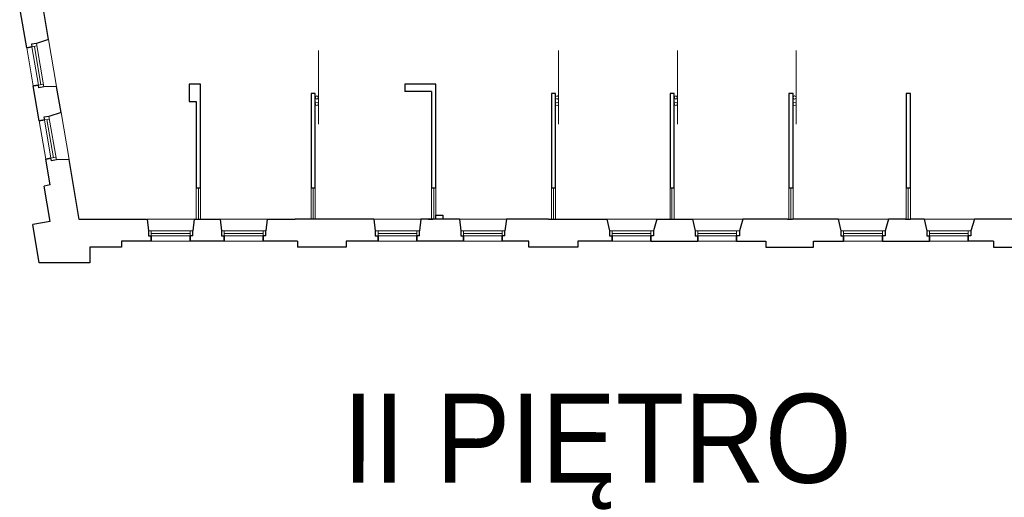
# Model space of a CAD drawing. Header units: millimetres. Extents: x 6904000 to 7075021, y 297772 to 407623.
# Tile 57 of 91: x 7028115 to 7029537, y 324154 to 324844. Entities that reach past the tile are written whole.
import ezdxf

# ---------------------------------------------------------------- set-up
doc = ezdxf.new("R2010")
doc.units = ezdxf.units.MM
for name, color, linetype, lineweight in [('MCS - 2 piętro - koncepcja (2026.04.17)_do wysłania$0$Opis', 8, 'Continuous', 9), ('MCS - 2 piętro - koncepcja (2026.04.17)_do wysłania$0$Przekrojowa', 8, 'Continuous', 25), ('MCS - 2 piętro - koncepcja (2026.04.17)_do wysłania$0$Ramka', 8, 'Continuous', 9), ('MCS - 2 piętro - koncepcja (2026.04.17)_do wysłania$0$Widokowa', 8, 'Continuous', 9)]:
    doc.layers.add(name, color=color, linetype=linetype, lineweight=lineweight)
doc.styles.add('MCS - 2 piętro - koncepcja (2026.04.17)_do wysłania$0$ARIELCE', font='arial.ttf', dxfattribs={"width": 0.9})

# ---------------------------------------------------------------- blocks, each defined once
blk = doc.blocks.new('MCS - 2 piętro - koncepcja (2026.04.17)_do wysłania$0$zw$2918')
at = {"layer": 'MCS - 2 piętro - koncepcja (2026.04.17)_do wysłania$0$Przekrojowa', "color": 0, "ltscale": 1.6}
for p, q in [((717.2, -3454.7), (695.6, -3328.1)), ((654.4, -3478.6), (633.8, -3358.4)), ((717.2, -3454.7), (682.4, -3466)), ((690.5, -3689.6), (673.3, -3589)), ((740.4, -3590.1), (703.8, -3591.5)), ((753.3, -3665.6), (740.4, -3590.1)), ((1156.1, -3583.7), (1123.1, -3583.7)), ((1123.1, -3583.7), (1123.1, -3633.7)), ((1156.1, -3883.7), (1156.1, -3583.7)), ((1487.7, -3610.7), (1475.7, -3610.7)), ((1475.7, -3610.7), (1475.7, -3883.7)), ((1487.7, -3883.7), (1487.7, -3610.7)), ((1835.7, -3583.7), (1746.7, -3583.7)), ((1746.7, -3583.7), (1746.7, -3604.7)), ((1823.7, -3604.7), (1746.7, -3604.7)), ((1835.7, -3583.7), (1821.7, -3583.7)), ((1823.7, -3604.7), (1823.7, -3883.7)), ((1835.7, -3883.7), (1835.7, -3583.7)), ((2181.7, -3610.7), (2169.7, -3610.7)), ((2169.7, -3610.7), (2169.7, -3883.7)), ((2181.7, -3883.7), (2181.7, -3610.7)), ((2524.7, -3610.7), (2512.7, -3610.7)), ((2512.7, -3610.7), (2512.7, -3883.7)), ((2524.7, -3883.7), (2524.7, -3610.7)), ((2867.7, -3610.7), (2855.7, -3610.7)), ((2855.7, -3610.7), (2855.7, -3883.7)), ((2867.7, -3883.7), (2867.7, -3610.7)), ((3206.7, -3610.7), (3194.7, -3610.7)), ((3194.7, -3610.7), (3194.7, -3883.7)), ((3206.7, -3883.7), (3206.7, -3610.7)), ((1123.1, -3633.7), (1144.1, -3633.7)), ((1144.1, -3633.7), (1144.1, -3883.7)), ((753.3, -3665.6), (718.5, -3676.9)), ((722.1, -3874.9), (709.3, -3800)), ((776.5, -3801), (739.9, -3802.5)), ((806.1, -3974.4), (776.5, -3801)), ((722.1, -3874.9), (704.4, -3877.9)), ((722, -3980.7), (704.4, -3877.9)), ((1156.1, -3883.7), (1144.1, -3883.7)), ((1487.7, -3883.7), (1475.7, -3883.7)), ((1835.7, -3883.7), (1823.7, -3883.7)), ((2181.7, -3883.7), (2169.7, -3883.7)), ((2524.7, -3883.7), (2512.7, -3883.7)), ((2867.7, -3883.7), (2855.7, -3883.7)), ((3206.7, -3883.7), (3194.7, -3883.7)), ((722, -3980.7), (671.6, -3989.3)), ((1000.3, -3974.4), (806.1, -3974.4)), ((1137.7, -3973.7), (1213.2, -3973.7)), ((1348.7, -3973.7), (1429.7, -3973.7)), ((1657.2, -3973.7), (1429.7, -3973.7)), ((1904.2, -3973.7), (1792.7, -3973.7)), ((1813.7, -3973.7), (1827.7, -3973.7)), ((1835.7, -3973.7), (1835.7, -3961.7)), ((1835.7, -3961.7), (1855.7, -3961.7)), ((1855.7, -3961.7), (1855.7, -3973.7)), ((2161.7, -3973.7), (2039.7, -3973.7)), ((2161.7, -3973.7), (2175.7, -3973.7)), ((2175.7, -3973.7), (2329.5, -3973.7)), ((2329.5, -3973.7), (2337.1, -4007.1)), ((2474.5, -3973.7), (2464.7, -4007.1)), ((2474.5, -3973.7), (2577.5, -3973.7)), ((2506.7, -3973.7), (2520.7, -3973.7)), ((2577.5, -3973.7), (2585.1, -4007.1)), ((2722.5, -3973.7), (2712.7, -4007.1)), ((2851.7, -3973.7), (2722.5, -3973.7)), ((2851.7, -3973.7), (2865.7, -3973.7)), ((2998.5, -3973.7), (2865.7, -3973.7)), ((2998.5, -3973.7), (3006.1, -4007.1)), ((3143.5, -3973.7), (3133.7, -4007.1)), ((3192.7, -3973.7), (3143.5, -3973.7)), ((3192.7, -3973.7), (3206.7, -3973.7)), ((3246.5, -3973.7), (3206.7, -3973.7)), ((3246.5, -3973.7), (3254.1, -4007.1)), ((3391.5, -3973.7), (3381.7, -4007.1)), ((3574.7, -3973.7), (3391.5, -3973.7)), ((690.6, -4099.8), (671.6, -3989.3)), ((1133.7, -4021.9), (1133.7, -4007.1)), ((1344.7, -4021.9), (1344.7, -4007.1)), ((1788.7, -4021.9), (1788.7, -4007.1)), ((2035.7, -4021.9), (2035.7, -4007.1)), ((1013.9, -4036.8), (927.9, -4036.8)), ((927.9, -4036.8), (927.9, -4054.8)), ((1224.9, -4036.8), (1125.9, -4036.8)), ((1435.9, -4036.8), (1336.9, -4036.8)), ((1435.9, -4036.8), (1435.9, -4054.8)), ((1668.9, -4036.8), (1576.9, -4036.8)), ((1576.9, -4036.8), (1576.9, -4054.8)), ((1915.9, -4036.8), (1780.9, -4036.8)), ((2104.9, -4036.8), (2027.9, -4036.8)), ((2104.9, -4054.8), (2104.9, -4036.8)), ((2344.9, -4036.8), (2245.9, -4036.8)), ((2245.9, -4036.8), (2245.9, -4054.8)), ((2456.9, -4036.8), (2592.9, -4036.8)), ((2704.9, -4036.8), (2788.9, -4036.8)), ((2788.9, -4036.8), (2788.9, -4054.8)), ((2926.9, -4054.8), (2926.9, -4036.8)), ((2926.9, -4036.8), (3013.9, -4036.8)), ((3125.9, -4036.8), (3261.9, -4036.8)), ((3446.9, -4036.8), (3373.9, -4036.8)), ((3446.9, -4036.8), (3446.9, -4054.8)), ((927.9, -4054.8), (836.9, -4054.8)), ((836.9, -4054.8), (836.9, -4099.8)), ((1576.9, -4054.8), (1435.9, -4054.8)), ((2245.9, -4054.8), (2104.9, -4054.8)), ((2788.9, -4054.8), (2926.9, -4054.8)), ((3446.9, -4054.8), (3584.9, -4054.8)), ((836.9, -4099.8), (690.6, -4099.8)), ((836.9, -4099.8), (701, -4099.8))]:
    blk.add_line(p, q, dxfattribs=at)
at = {"layer": 'MCS - 2 piętro - koncepcja (2026.04.17)_do wysłania$0$Przekrojowa', "color": 0}
for p, q in [((682.4, -3466), (667.8, -3468.5)), ((667.8, -3468.5), (669.1, -3476.1)), ((669.1, -3476.1), (654.4, -3478.6)), ((654.4, -3478.6), (669.1, -3476.1)), ((688, -3586.5), (673.3, -3589)), ((673.3, -3589), (688, -3586.5)), ((689.3, -3594.2), (688, -3586.5)), ((703.9, -3591.7), (689.3, -3594.2)), ((705.2, -3687.1), (690.5, -3689.6)), ((690.5, -3689.6), (705.2, -3687.1)), ((718.5, -3676.9), (703.9, -3679.4)), ((703.9, -3679.4), (705.2, -3687.1)), ((724.1, -3797.5), (709.3, -3800)), ((709.3, -3800), (724.1, -3797.5)), ((725.4, -3805.1), (724.1, -3797.5)), ((740, -3802.6), (725.4, -3805.1)), ((1002.2, -3973.7), (1006.1, -4007.1)), ((1137.7, -3973.7), (1133.7, -4007.1)), ((1213.2, -3973.7), (1217.1, -4007.1)), ((1348.7, -3973.7), (1344.7, -4007.1)), ((1657.2, -3973.7), (1661.1, -4007.1)), ((1792.7, -3973.7), (1788.7, -4007.1)), ((1904.2, -3973.7), (1908.1, -4007.1)), ((2039.7, -3973.7), (2035.7, -4007.1)), ((1006.1, -4007.1), (1006.1, -4021.9)), ((1217.1, -4007.1), (1217.1, -4021.9)), ((1661.1, -4007.1), (1661.1, -4021.9)), ((1908.1, -4007.1), (1908.1, -4021.9)), ((2337.1, -4007.1), (2337.1, -4021.9)), ((2464.7, -4007.1), (2464.7, -4021.9)), ((2585.1, -4007.1), (2585.1, -4021.9)), ((2712.7, -4007.1), (2712.7, -4021.9)), ((3006.1, -4007.1), (3006.1, -4021.9)), ((3133.7, -4007.1), (3133.7, -4021.9)), ((3254.1, -4007.1), (3254.1, -4021.9)), ((3381.7, -4007.1), (3381.7, -4021.9)), ((1006.1, -4021.9), (1013.9, -4021.9)), ((1013.9, -4021.9), (1013.9, -4036.8)), ((1013.9, -4036.8), (1013.9, -4021.9)), ((1133.7, -4021.9), (1125.9, -4021.9)), ((1125.9, -4021.9), (1125.9, -4036.8)), ((1125.9, -4036.8), (1125.9, -4021.9)), ((1217.1, -4021.9), (1224.9, -4021.9)), ((1224.9, -4021.9), (1224.9, -4036.8)), ((1224.9, -4036.8), (1224.9, -4021.9)), ((1344.7, -4021.9), (1336.9, -4021.9)), ((1336.9, -4021.9), (1336.9, -4036.8)), ((1336.9, -4036.8), (1336.9, -4021.9)), ((1661.1, -4021.9), (1668.9, -4021.9)), ((1668.9, -4021.9), (1668.9, -4036.8)), ((1668.9, -4036.8), (1668.9, -4021.9)), ((1788.7, -4021.9), (1780.9, -4021.9)), ((1780.9, -4021.9), (1780.9, -4036.8)), ((1780.9, -4036.8), (1780.9, -4021.9)), ((1908.1, -4021.9), (1915.9, -4021.9)), ((1915.9, -4021.9), (1915.9, -4036.8)), ((1915.9, -4036.8), (1915.9, -4021.9)), ((2035.7, -4021.9), (2027.9, -4021.9)), ((2027.9, -4021.9), (2027.9, -4036.8)), ((2027.9, -4036.8), (2027.9, -4021.9)), ((2337.1, -4021.9), (2344.9, -4021.9)), ((2344.9, -4021.9), (2344.9, -4036.8)), ((2344.9, -4036.8), (2344.9, -4021.9)), ((2464.7, -4021.9), (2456.9, -4021.9)), ((2456.9, -4021.9), (2456.9, -4036.8)), ((2456.9, -4036.8), (2456.9, -4021.9)), ((2585.1, -4021.9), (2592.9, -4021.9)), ((2592.9, -4021.9), (2592.9, -4036.8)), ((2592.9, -4036.8), (2592.9, -4021.9)), ((2712.7, -4021.9), (2704.9, -4021.9)), ((2704.9, -4021.9), (2704.9, -4036.8)), ((2704.9, -4036.8), (2704.9, -4021.9)), ((3006.1, -4021.9), (3013.9, -4021.9)), ((3013.9, -4021.9), (3013.9, -4036.8)), ((3013.9, -4036.8), (3013.9, -4021.9)), ((3133.7, -4021.9), (3125.9, -4021.9)), ((3125.9, -4021.9), (3125.9, -4036.8)), ((3125.9, -4036.8), (3125.9, -4021.9)), ((3254.1, -4021.9), (3261.9, -4021.9)), ((3261.9, -4021.9), (3261.9, -4036.8)), ((3261.9, -4036.8), (3261.9, -4021.9)), ((3381.7, -4021.9), (3373.9, -4021.9)), ((3373.9, -4021.9), (3373.9, -4036.8)), ((3373.9, -4036.8), (3373.9, -4021.9))]:
    blk.add_line(p, q, dxfattribs=at)
at = {"layer": 'MCS - 2 piętro - koncepcja (2026.04.17)_do wysłania$0$Widokowa', "color": 0}
for p, q in [((703.9, -3591.7), (682.4, -3466)), ((669.1, -3476.1), (683.7, -3473.6)), ((688, -3586.7), (669.1, -3476.1)), ((695.3, -3585.3), (676.4, -3474.9)), ((688, -3586.5), (702.6, -3584)), ((705.2, -3687.1), (719.8, -3684.6)), ((724.1, -3797.7), (705.2, -3687.1)), ((731.4, -3796.2), (712.5, -3685.8)), ((740, -3802.6), (718.5, -3676.9)), ((724.1, -3797.5), (738.7, -3795)), ((1137.7, -3973.7), (1002.2, -3973.7)), ((1348.7, -3973.7), (1213.2, -3973.7)), ((1792.7, -3973.7), (1657.2, -3973.7)), ((2039.7, -3973.7), (1904.2, -3973.7)), ((1133.7, -4007.1), (1006.1, -4007.1)), ((1013.9, -4021.9), (1013.9, -4007.1)), ((1125.9, -4021.9), (1125.9, -4007.1)), ((1344.7, -4007.1), (1217.1, -4007.1)), ((1224.9, -4021.9), (1224.9, -4007.1)), ((1336.9, -4021.9), (1336.9, -4007.1)), ((1788.7, -4007.1), (1661.1, -4007.1)), ((1668.9, -4021.9), (1668.9, -4007.1)), ((1780.9, -4021.9), (1780.9, -4007.1)), ((2035.7, -4007.1), (1908.1, -4007.1)), ((1915.9, -4021.9), (1915.9, -4007.1)), ((2027.9, -4021.9), (2027.9, -4007.1)), ((2464.7, -4007.1), (2337.1, -4007.1)), ((2344.9, -4021.9), (2344.9, -4007.1)), ((2456.9, -4021.9), (2456.9, -4007.1)), ((2712.7, -4007.1), (2585.1, -4007.1)), ((2592.9, -4021.9), (2592.9, -4007.1)), ((2704.9, -4021.9), (2704.9, -4007.1)), ((3133.7, -4007.1), (3006.1, -4007.1)), ((3013.9, -4021.9), (3013.9, -4007.1)), ((3125.9, -4021.9), (3125.9, -4007.1)), ((3381.7, -4007.1), (3254.1, -4007.1)), ((3261.9, -4021.9), (3261.9, -4007.1)), ((3373.9, -4021.9), (3373.9, -4007.1)), ((1125.9, -4014.5), (1013.9, -4014.5)), ((1126.1, -4021.9), (1013.9, -4021.9)), ((1336.9, -4014.5), (1224.9, -4014.5)), ((1337.1, -4021.9), (1224.9, -4021.9)), ((1780.9, -4014.5), (1668.9, -4014.5)), ((1781.1, -4021.9), (1668.9, -4021.9)), ((2027.9, -4014.5), (1915.9, -4014.5)), ((2028.1, -4021.9), (1915.9, -4021.9)), ((2456.9, -4014.5), (2344.9, -4014.5)), ((2457.1, -4021.9), (2344.9, -4021.9)), ((2704.9, -4014.5), (2592.9, -4014.5)), ((2705.1, -4021.9), (2592.9, -4021.9)), ((3125.9, -4014.5), (3013.9, -4014.5)), ((3126.1, -4021.9), (3013.9, -4021.9)), ((3373.9, -4014.5), (3261.9, -4014.5)), ((3374.1, -4021.9), (3261.9, -4021.9))]:
    blk.add_line(p, q, dxfattribs=at)
at = {"layer": 'MCS - 2 piętro - koncepcja (2026.04.17)_do wysłania$0$Widokowa', "color": 0, "ltscale": 1.6}
for p, q in [((717.2, -3454.7), (740.4, -3590.1)), ((654.4, -3478.6), (673.3, -3589)), ((1496.7, -3699), (1496.7, -3486.9)), ((2190.7, -3699), (2190.7, -3486.9)), ((2533.7, -3699), (2533.7, -3486.9)), ((2876.7, -3699), (2876.7, -3486.9)), ((753.3, -3665.6), (776.5, -3801)), ((690.5, -3689.6), (709.3, -3800)), ((1144.1, -3883.7), (1144.1, -3973.7)), ((1150.1, -3883.7), (1150.1, -3973.7)), ((1156.1, -3973.7), (1156.1, -3883.7)), ((1475.7, -3883.7), (1475.7, -3973.7)), ((1481.7, -3883.7), (1481.7, -3973.7)), ((1487.7, -3973.7), (1487.7, -3883.7)), ((1823.7, -3883.7), (1823.7, -3973.7)), ((1829.7, -3883.7), (1829.7, -3973.7)), ((1835.7, -3973.7), (1835.7, -3883.7)), ((2169.7, -3883.7), (2169.7, -3973.7)), ((2175.7, -3883.7), (2175.7, -3973.7)), ((2181.7, -3973.7), (2181.7, -3883.7)), ((2512.7, -3883.7), (2512.7, -3973.7)), ((2517.7, -3883.7), (2517.7, -3973.7)), ((2524.7, -3973.7), (2524.7, -3883.7)), ((2855.7, -3883.7), (2855.7, -3973.7)), ((2861.7, -3883.7), (2861.7, -3973.7)), ((2867.7, -3973.7), (2867.7, -3883.7)), ((3194.7, -3883.7), (3194.7, -3973.7)), ((3200.7, -3883.7), (3200.7, -3973.7)), ((3206.7, -3973.7), (3206.7, -3883.7)), ((2329.5, -3973.7), (2474.5, -3973.7)), ((2577.5, -3973.7), (2722.5, -3973.7)), ((2998.5, -3973.7), (3143.5, -3973.7)), ((3246.5, -3973.7), (3391.5, -3973.7)), ((1013.9, -4036.8), (1125.9, -4036.8)), ((1224.9, -4036.8), (1336.9, -4036.8)), ((1668.9, -4036.8), (1780.9, -4036.8)), ((1915.9, -4036.8), (2027.9, -4036.8)), ((2344.9, -4036.8), (2456.9, -4036.8)), ((2592.9, -4036.8), (2704.9, -4036.8)), ((3013.9, -4036.8), (3125.9, -4036.8)), ((3261.9, -4036.8), (3373.9, -4036.8))]:
    blk.add_line(p, q, dxfattribs=at)
for centre in [(1492.2, -3622.3), (1492.2, -3641.1), (2186.2, -3622.3), (2186.2, -3641.1), (2529.2, -3622.3), (2529.2, -3641.1), (2872.2, -3622.3), (2872.2, -3641.1)]:
    blk.add_circle(centre, 4.5, dxfattribs=at)

msp = doc.modelspace()

# ---------------------------------------------------------------- block references
at = {"layer": 'MCS - 2 piętro - koncepcja (2026.04.17)_do wysłania$0$Ramka', "xscale": 0.5, "yscale": 0.5, "zscale": 0.5}
msp.add_blockref('MCS - 2 piętro - koncepcja (2026.04.17)_do wysłania$0$zw$2918', (7027797.6, 326542.5), dxfattribs=at)

# ---------------------------------------------------------------- texts
at = {"layer": 'MCS - 2 piętro - koncepcja (2026.04.17)_do wysłania$0$Opis', "insert": (7028581.2, 324303.8), "char_height": 140, "width": 7240.63, "attachment_point": 1, "rotation": 359.981, "style": 'MCS - 2 piętro - koncepcja (2026.04.17)_do wysłania$0$ARIELCE'}
msp.add_mtext('\\pxsm1,ql;{\\fArial|b0|i0|c238|p34;\\H0.916668x;II PIĘTRO}', dxfattribs=at)

doc.saveas('drawing.dxf')
